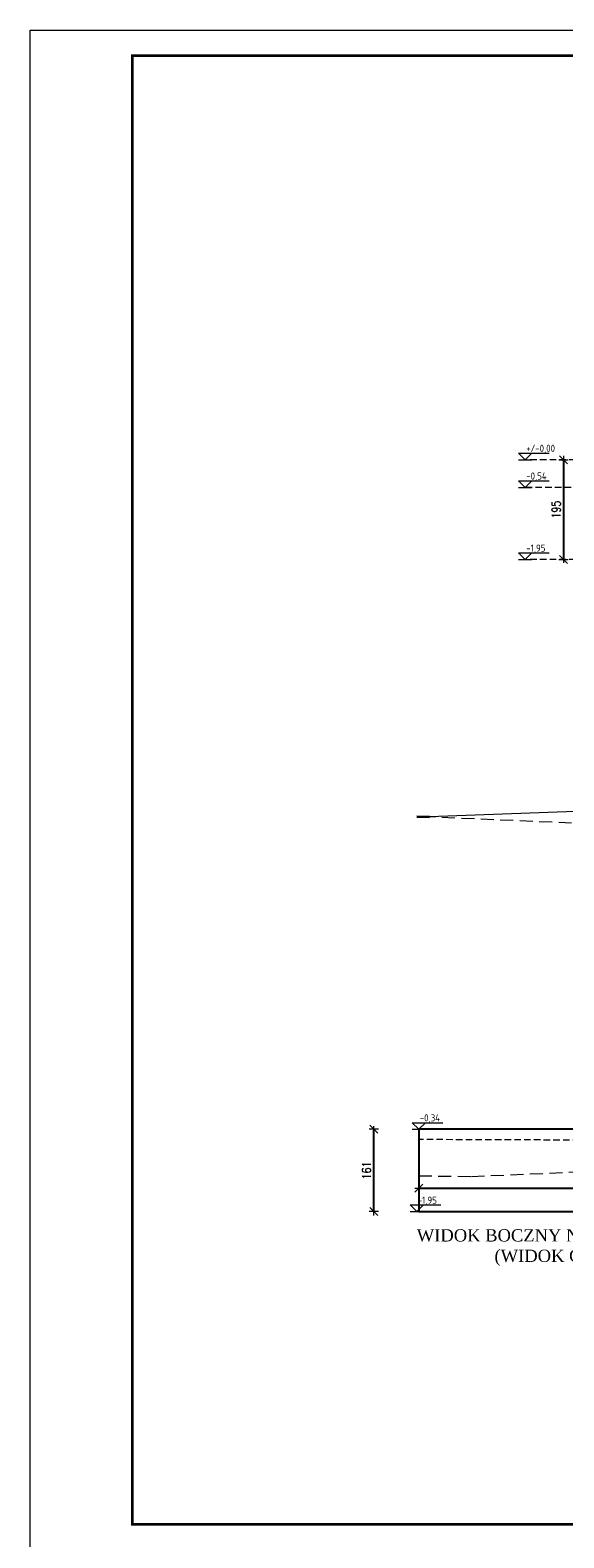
# Model space of a CAD drawing. Header units: millimetres. Extents: x 16720 to 74016, y 25810 to 81213.
# Tile 4 of 256: x 23962 to 25006, y 35100 to 38046. Entities that reach past the tile are written whole.
import ezdxf

# ---------------------------------------------------------------- set-up
doc = ezdxf.new("R2010")
doc.units = ezdxf.units.MM
doc.linetypes.add('DASHED2', pattern=[9.525, 6.35, -3.175])
doc.linetypes.add('HIDDENX2', pattern=[19.05, 12.7, -6.35])
for name, color, linetype, lineweight in [('1', 7, 'Continuous', 9), ('_L OPISY', 110, 'Continuous', 9), ('_OPISY', 110, 'Continuous', 9), ('_PRZERYWANE', 252, 'HIDDENX2', 9), ('_RAMKA', 212, 'Continuous', 9), ('_WYMIAR', 151, 'Continuous', 9), ('_ZIEMIA', 98, 'Continuous', 35), ('_ŚREDNIE', 90, 'Continuous', 25)]:
    doc.layers.add(name, color=color, linetype=linetype, lineweight=lineweight)
doc.styles.add('_PRZEKRÓJ 12', font='ARIALNB.TTF', dxfattribs={"height": 12})
doc.styles.add('ISO', font='isocp.shx')
doc.styles.add('ROMANS', font='romans.shx', dxfattribs={"width": 0.8, "height": 17})
doc.styles.get("Standard").update_dxf_attribs({"font": 'arial.ttf'})
doc.dimstyles.new('DOM w 100', dxfattribs={"dimscale": 8, "dimtxt": 2.5, "dimasz": 0.2, "dimexe": 1.25, "dimexo": 2, "dimgap": 0.7, "dimtad": 1, "dimdec": 0, "dimtxsty": 'ROMANS', "dimblk1": 'wymgreg', "dimblk2": 'wymgregII', "dimsah": 1, "dimcen": 2.5, "dimdle": 1, "dimse1": 1, "dimse2": 1, "dimadec": 0, "dimazin": 0, "dimtfac": 1, "dimtdec": 0, "dimtix": 1, "dimtmove": 1, "dimatfit": 3, "dimfxl": 1.25, "dimarcsym": 0})

# ---------------------------------------------------------------- blocks, each defined once
blk = doc.blocks.new('KOTA WYS')
at = {"layer": '_OPISY'}
blk.add_line((-13, -13.1), (13, -13.1), dxfattribs=at)
blk.add_lwpolyline([(13, -0.1), (0, -13.1), (-13, -0.1), (47, -0.1)], dxfattribs=at)
at = {"layer": '_OPISY', "style": '_PRZEKRÓJ 12'}
blk.add_attdef('POZWYK', (9.6, 2.2), '', height=12, dxfattribs=at)
blk = doc.blocks.new('wymgreg')
at = {"layer": '1'}
for p, q in [((0, 0), (-4.9, -4.9)), ((4.8, 0), (-3.9, 0)), ((0, 5.7), (0, -5.7)), ((0, 0), (4.9, 4.9))]:
    blk.add_line(p, q, dxfattribs=at)
blk = doc.blocks.new('wymgregII')
at = {"layer": '1', "rotation": 180}
blk.add_blockref('wymgreg', (0, 0), dxfattribs=at)
blk = doc.blocks.new('*D6954')
at = {"layer": '_WYMIAR', "color": 0, "lineweight": -2}
blk.add_line((24633.8, 35738.7), (24633.8, 35896.3), dxfattribs=at)
at = {"layer": 'Defpoints', "color": 0}
for p in [(24633.8, 35897.9), (24721.9, 35897.9), (24721.9, 35737.1)]:
    blk.add_point(p, dxfattribs=at)
at = {"layer": '_WYMIAR', "color": 0, "linetype": 'ByBlock', "lineweight": -2, "xscale": 1.6, "yscale": 1.6, "zscale": 1.6}
for name, p, rotation in [('wymgregII', (24633.8, 35897.9), 90), ('wymgreg', (24633.8, 35737.1), 270)]:
    blk.add_blockref(name, p, dxfattribs=dict(at, rotation=rotation))
at = {"layer": '_WYMIAR', "color": 0, "insert": (24619.7, 35817.5), "char_height": 17, "attachment_point": 5, "rotation": 90, "style": 'ROMANS'}
blk.add_mtext('161', dxfattribs=at)
blk = doc.blocks.new('*D6956')
at = {"layer": '_WYMIAR', "color": 0, "lineweight": -2}
blk.add_line((24723.5, 35782.9), (25948.8, 35782.9), dxfattribs=at)
at = {"layer": 'Defpoints', "color": 0}
for p in [(25950.4, 35782.9), (24721.9, 35737.1), (25950.4, 35737.1)]:
    blk.add_point(p, dxfattribs=at)
at = {"layer": '_WYMIAR', "color": 0, "linetype": 'ByBlock', "lineweight": -2, "xscale": 1.6, "yscale": 1.6, "zscale": 1.6, "rotation": 180}
blk.add_blockref('wymgreg', (24721.9, 35782.9), dxfattribs=at)
at = {"layer": '_WYMIAR', "color": 0, "linetype": 'ByBlock', "lineweight": -2, "xscale": 1.6, "yscale": 1.6, "zscale": 1.6}
blk.add_blockref('wymgregII', (25950.4, 35782.9), dxfattribs=at)
at = {"layer": '_WYMIAR', "color": 0, "insert": (25336.1, 35797), "char_height": 17, "attachment_point": 5, "style": 'ROMANS'}
blk.add_mtext('1233', dxfattribs=at)
blk = doc.blocks.new('*D6957')
at = {"layer": '_WYMIAR', "color": 0, "lineweight": -2}
blk.add_line((25004.9, 37204.8), (25004.9, 37013), dxfattribs=at)
at = {"layer": 'Defpoints', "color": 0}
for p in [(25105.1, 37206.4), (25004.9, 37011.4), (25105.1, 37011.4)]:
    blk.add_point(p, dxfattribs=at)
at = {"layer": '_WYMIAR', "color": 0, "linetype": 'ByBlock', "lineweight": -2, "xscale": 1.6, "yscale": 1.6, "zscale": 1.6}
for name, p, rotation in [('wymgreg', (25004.9, 37206.4), 90), ('wymgregII', (25004.9, 37011.4), 270)]:
    blk.add_blockref(name, p, dxfattribs=dict(at, rotation=rotation))
at = {"layer": '_WYMIAR', "color": 0, "insert": (24990.8, 37108.9), "char_height": 17, "attachment_point": 5, "rotation": 90, "style": 'ROMANS'}
blk.add_mtext('195', dxfattribs=at)

msp = doc.modelspace()

# ---------------------------------------------------------------- linework, layer by layer
at = {"layer": '_OPISY', "linetype": 'DASHED2', "ltscale": 2}
for p, q in [((25105.1, 37206.4), (24930.3, 37206.4)), ((25020.1, 37152.2), (24930.3, 37152.2)), ((25105.1, 37011.4), (24930.3, 37011.4))]:
    msp.add_line(p, q, dxfattribs=at)
at = {"layer": '_PRZERYWANE', "color": 5, "ltscale": 2}
for points in [[(26342.4, 36444.4), (26239.1, 36443.1), (24717.9, 36509.4)], [(24721.9, 35807.1), (24825.2, 35805.8), (26346.4, 35872.1)]]:
    msp.add_lwpolyline(points, dxfattribs=at)
at = {"layer": '_RAMKA'}
msp.add_lwpolyline([(23961.6, 38045.8), (28161.6, 38045.8), (28161.6, 35075.8), (23961.6, 35075.8)], close=True, dxfattribs=at)
at = {"layer": '_RAMKA', "const_width": 5}
msp.add_lwpolyline([(24161.6, 37995.8), (28111.6, 37995.8), (28111.6, 35125.8), (24161.6, 35125.8)], close=True, dxfattribs=at)
at = {"layer": '_ZIEMIA', "color": 1, "linetype": 'HIDDENX2', "lineweight": 9}
msp.add_line((25950.4, 35873.5), (24721.9, 35877.9), dxfattribs=at)
at = {"layer": '_ZIEMIA'}
msp.add_lwpolyline([(24717.9, 36509.4), (24742.7, 36508.3)], dxfattribs=at)
at = {"layer": '_ZIEMIA', "color": 1, "lineweight": 9}
msp.add_lwpolyline([(25117.9, 36522.1), (24742.7, 36508.3)], dxfattribs=at)
at = {"layer": '_ŚREDNIE'}
msp.add_lwpolyline([(25950.4, 35737.1), (25950.4, 35897.9), (24721.9, 35897.9), (24721.9, 35737.1)], close=True, dxfattribs=at)

# ---------------------------------------------------------------- block references
at = {"layer": '_L OPISY'}
ref = msp.add_blockref('KOTA WYS', (24930.3, 37219.5), dxfattribs=at)
ref.add_attrib('POZWYK', '+/-0,00', (24932.2, 37221.7), dxfattribs={"layer": '_OPISY', "height": 14, "style": 'ISO'})
ref = msp.add_blockref('KOTA WYS', (24930.3, 37165.3), dxfattribs=at)
ref.add_attrib('POZWYK', '-0,54', (24932.2, 37167.5), dxfattribs={"layer": '_OPISY', "height": 14, "style": 'ISO'})
ref = msp.add_blockref('KOTA WYS', (24930.3, 37024.5), dxfattribs=at)
ref.add_attrib('POZWYK', '-1,95', (24932.2, 37026.7), dxfattribs={"layer": '_OPISY', "height": 14, "style": 'ISO'})
ref = msp.add_blockref('KOTA WYS', (24721.9, 35911), dxfattribs=at)
ref.add_attrib('POZWYK', '-0,34', (24723.8, 35913.2), dxfattribs={"layer": '_OPISY', "height": 14, "style": 'ISO'})
ref = msp.add_blockref('KOTA WYS', (24717.9, 35750.2), dxfattribs=at)
ref.add_attrib('POZWYK', '-1,95', (24719.8, 35752.4), dxfattribs={"layer": '_OPISY', "height": 14, "style": 'ISO'})

# ---------------------------------------------------------------- texts
at = {"layer": '_OPISY', "insert": (24979.3, 35666.8), "char_height": 20, "attachment_point": 5}
msp.add_mtext_dynamic_manual_height_columns('{\\fTimes New Roman|b0|i0|c238|p18;\\H1.2x;WIDOK BOCZNY NA MUR NR 2 (WIDOK C-C)}', width=571.53, gutter_width=50, heights=[0], dxfattribs=at)

# ---------------------------------------------------------------- dimensions: what is measured, and where the dimension line sits
at = {"layer": '_WYMIAR'}
for base, p1, p2, picture, middle in [((25004.9, 37011.4), (25105.1, 37206.4), (25105.1, 37011.4), '*D6957', (24990.8, 37108.9)), ((24633.8, 35897.9), (24721.9, 35737.1), (24721.9, 35897.9), '*D6954', (24619.7, 35817.5))]:
    dim = msp.add_linear_dim(base=base, p1=p1, p2=p2, angle=90, dimstyle='DOM w 100', override={"dimtxsty": 'ROMANS'}, dxfattribs=at)
    dim.commit()
    dim.dimension.update_dxf_attribs({"geometry": picture, "text_midpoint": middle})
dim = msp.add_linear_dim(base=(25950.4, 35782.9), p1=(24721.9, 35737.1), p2=(25950.4, 35737.1), text='1233', dimstyle='DOM w 100', override={"dimtxsty": 'ROMANS'}, dxfattribs=at)
dim.commit()
dim.dimension.update_dxf_attribs({"geometry": '*D6956', "text_midpoint": (25336.1, 35797)})

doc.saveas('drawing.dxf')
